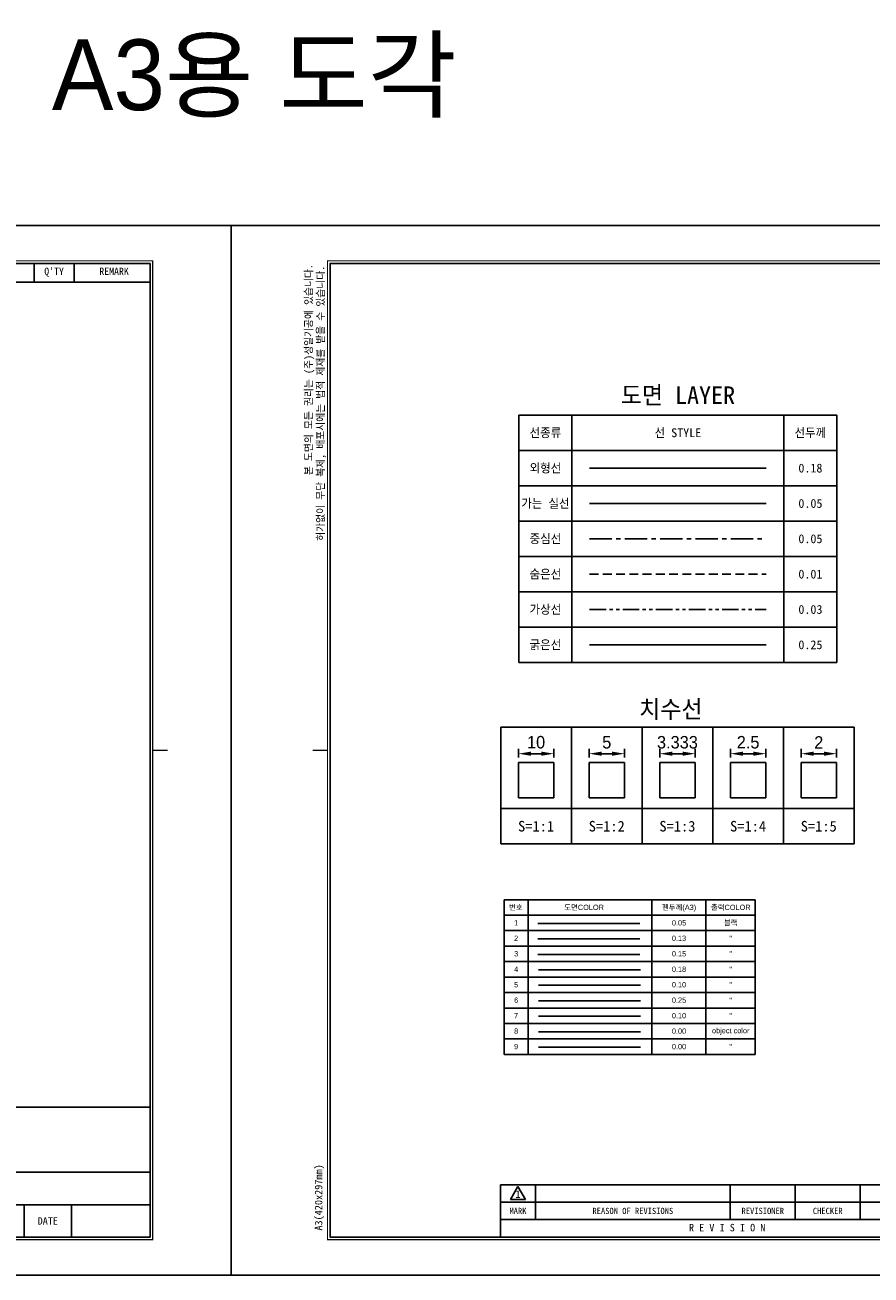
# Model space of a CAD drawing. Header units: millimetres. Extents: x -363 to 1072, y 1435 to 2763.
# Tile 7 of 15: x 593 to 833, y 1435 to 1789. Entities that reach past the tile are written whole.
import ezdxf
from ezdxf.enums import TextEntityAlignment as Align

# ---------------------------------------------------------------- set-up
doc = ezdxf.new("R2010")
doc.units = ezdxf.units.MM
doc.header["$LTSCALE"] = 5
for name, pattern in [('CENTER', [2, 1.25, -0.25, 0.25, -0.25]), ('HIDDEN', [0.375, 0.25, -0.125]), ('PHANTOM', [2.5, 1.25, -0.25, 0.25, -0.25, 0.25, -0.25])]:
    doc.linetypes.add(name, pattern=pattern)
for name, color, linetype in [('CH-TABL-LIN1', 4, 'Continuous'), ('CH-TABL-LIN2', 1, 'Continuous'), ('CX-BORD-MISC', 1, 'Continuous'), ('CZ-TEXT', 3, 'Continuous'), ('D', 7, 'Continuous'), ('가는실선', 1, 'Continuous'), ('가상선', 5, 'PHANTOM'), ('굵은실선', 4, 'Continuous'), ('숨은선', 2, 'HIDDEN'), ('외형선', 3, 'Continuous'), ('중심선', 1, 'CENTER')]:
    doc.layers.add(name, color=color, linetype=linetype)
doc.styles.add('H', font='txt')
doc.styles.add('돋움', font='txt')
doc.styles.add('치수문자', font='gulim.ttc')
doc.dimstyles.new('1-A3', dxfattribs={"dimscale": 1.414, "dimtxt": 2.5, "dimasz": 2.5, "dimexe": 1, "dimexo": 1, "dimgap": 1, "dimtad": 1, "dimdec": 3, "dimdsep": 46, "dimtxsty": '치수문자', "dimcen": 2.5, "dimclrd": 1, "dimclre": 1, "dimclrt": 3, "dimazin": 2, "dimtfac": 1, "dimtdec": 3, "dimtmove": 0, "dimatfit": 3, "dimfxl": 1, "dimtzin": 0, "dimarcsym": 0})

# ---------------------------------------------------------------- blocks, each defined once
blk = doc.blocks.new('성일기공 마크')
at = {"layer": '외형선'}
for p, q in [((877.37, 15.02), (877.99, 14.4)), ((878.28, 15.94), (878.91, 15.32)), ((879.43, 16.42), (879.43, 15.54)), ((880.73, 16.42), (880.73, 15.54)), ((881.26, 15.32), (881.88, 15.94)), ((882.58, 14.8), (882.8, 15.02)), ((876.89, 13.88), (877.77, 13.88)), ((876.89, 13.88), (877.77, 13.88)), ((876.89, 12.58), (877.77, 12.58)), ((878.72, 13.66), (879.01, 13.66)), ((878.72, 12.79), (879.01, 12.79)), ((879.01, 13.66), (879.01, 12.79)), ((880.24, 14.8), (880.24, 11.65)), ((880.6, 13.23), (880.6, 11.65)), ((880.6, 13.2), (882.15, 11.65)), ((880.87, 13.23), (882.21, 11.89)), ((883.48, 13.23), (882.14, 14.56)), ((883.76, 13.25), (882.2, 14.8)), ((882.2, 14.8), (883.76, 14.8)), ((883.76, 14.8), (883.76, 13.23)), ((884.13, 14.8), (884.13, 11.65)), ((884.13, 14.8), (884.99, 14.8)), ((884.99, 14.8), (884.99, 11.65)), ((885.14, 13.88), (885.14, 12.58)), ((885.14, 13.88), (885.36, 13.88)), ((885.14, 12.58), (885.36, 12.58)), ((885.36, 13.88), (885.36, 12.58)), ((885.51, 13.88), (885.51, 12.58)), ((885.51, 13.88), (885.73, 13.88)), ((885.51, 12.58), (885.73, 12.58)), ((885.73, 13.88), (885.73, 12.58)), ((885.88, 13.88), (885.88, 12.58)), ((885.88, 13.88), (886.1, 13.88)), ((885.88, 12.58), (886.1, 12.58)), ((886.1, 13.88), (886.1, 12.58)), ((886.25, 13.88), (886.25, 12.58)), ((886.25, 13.88), (886.9, 13.33)), ((886.9, 13.12), (886.25, 12.58)), ((886.9, 13.33), (886.9, 13.23)), ((886.9, 13.33), (886.9, 13.12)), ((886.9, 13.23), (886.9, 13.12)), ((877.37, 11.43), (877.99, 12.05)), ((878.28, 10.51), (878.91, 11.13)), ((879.43, 10.91), (879.43, 10.03)), ((880.6, 11.65), (882.15, 11.65)), ((880.73, 10.91), (880.73, 10.03)), ((881.26, 11.13), (881.88, 10.51)), ((882.52, 11.7), (882.8, 11.43)), ((884.13, 11.65), (884.99, 11.65))]:
    blk.add_line(p, q, dxfattribs=at)
for centre, radius, start, end in [((880.08, 13.23), 3.26, 123.4943, 146.5057), ((880.08, 13.23), 2.4, 105.6872, 119.3128), ((880.08, 13.23), 3.26, 78.4943, 101.5057), ((880.08, 13.23), 2.4, 60.6872, 74.3128), ((880.08, 13.23), 3.26, 33.4943, 56.5057), ((880.08, 13.23), 3.26, 168.4943, 191.5057), ((880.08, 13.23), 2.4, 150.6872, 164.3128), ((880.08, 13.23), 2.4, 195.6872, 209.3128), ((880.24, 13.23), 1.58, 90, 164.0671), ((880.24, 13.23), 1.58, 195.9329, 270), ((881.52, 13.88), 0.919, 43.2202, 225.8282), ((882.84, 12.57), 0.919, 223.2202, 45.8282), ((880.08, 13.23), 3.26, 213.4943, 236.5057), ((880.08, 13.23), 2.4, 240.6872, 254.3128), ((880.08, 13.23), 3.26, 258.4943, 281.5057), ((880.08, 13.23), 2.4, 285.6872, 299.3128), ((880.08, 13.23), 3.26, 303.4943, 326.5057)]:
    blk.add_arc(centre, radius, start, end, dxfattribs=at)
blk = doc.blocks.new('A3 도각')
at = {"layer": 'D', "color": 1}
for p, q in [((79.01, 21.32), (81.14, 25)), ((81.14, 25), (83.26, 21.32)), ((79.01, 21.32), (83.26, 21.32))]:
    blk.add_line(p, q, dxfattribs=at)
at = {"layer": '가는실선'}
for p, q in [((265.7, 286.29), (265.7, 280.97)), ((308.13, 286.29), (308.13, 280.97)), ((347.73, 286.29), (347.73, 280.97)), ((364.7, 286.29), (364.7, 280.97)), ((376.01, 286.29), (376.01, 280.97)), ((257.21, 280.97), (397.54, 280.97)), ((251.56, 47.48), (251.56, 10.71)), ((283.38, 47.48), (283.38, 29.09)), ((315.2, 47.48), (315.2, 10.71)), ((251.56, 43.8), (214.79, 43.8)), ((233.17, 43.8), (233.17, 10.71)), ((242.36, 43.8), (242.36, 18.06)), ((251.56, 40.12), (214.79, 40.12)), ((315.2, 41.35), (251.56, 41.35)), ((251.56, 36.45), (214.79, 36.45)), ((251.56, 32.77), (214.79, 32.77)), ((315.2, 35.22), (251.56, 35.22)), ((251.56, 29.09), (214.79, 29.09)), ((397.54, 29.09), (251.56, 29.09)), ((329.34, 29.09), (329.34, 10.71)), ((86.09, 25.56), (86.09, 15.66)), ((141.24, 25.56), (141.24, 15.66)), ((159.63, 25.56), (159.63, 15.66)), ((178.01, 25.56), (178.01, 15.66)), ((251.56, 25.42), (214.79, 25.42)), ((251.56, 21.74), (214.79, 21.74)), ((196.4, 20.61), (76.19, 20.61)), ((196.4, 18.06), (214.79, 18.06)), ((251.56, 18.06), (214.79, 18.06)), ((397.54, 19.9), (329.34, 19.9)), ((342.78, 19.9), (342.78, 10.71)), ((361.87, 19.9), (361.87, 10.71)), ((375.31, 19.9), (375.31, 10.71)), ((251.56, 14.38), (233.17, 14.38))]:
    blk.add_line(p, q, dxfattribs=at)
for p in [(283.38, 41.35), (283.38, 35.22)]:
    blk.add_point(p, dxfattribs=at)
at = {"layer": '외형선'}
for p, q in [((257.21, 286.29), (257.21, 280.97)), ((397.54, 47.48), (214.79, 47.48)), ((214.79, 47.48), (214.79, 10.71)), ((214.79, 25.56), (76.19, 25.56)), ((76.19, 25.56), (76.19, 10.71)), ((196.4, 25.56), (196.4, 10.71)), ((196.4, 15.66), (76.19, 15.66))]:
    blk.add_line(p, q, dxfattribs=at)
at = {"layer": '외형선', "color": 0}
blk.add_lwpolyline([(420.5, 297), (0, 297), (0, 0), (420.5, 0)], close=True, dxfattribs=at)
at = {"layer": '외형선', "const_width": 0.424}
for points in [[(208.75, 287), (208.75, 291.24)], [(27.25, 148.5), (23.01, 148.5)], [(398.25, 148.5), (402.49, 148.5)], [(208.75, 10), (208.75, 4.95)]]:
    blk.add_lwpolyline(points, dxfattribs=at)
at = {"layer": '외형선', "const_width": 0.354}
blk.add_lwpolyline([(398.25, 10), (398.25, 287), (27.25, 287), (27.25, 10)], close=True, dxfattribs=at)
at = {"layer": '외형선'}
blk.add_lwpolyline([(397.54, 10.71), (397.54, 286.29), (27.96, 286.29), (27.96, 10.71)], close=True, dxfattribs=at)
at = {"xscale": 1.414285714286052, "yscale": 1.414285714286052, "zscale": 1.414285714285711}
blk.add_blockref('성일기공 마크', (-981.33, 1.39), dxfattribs=at)
at = {"color": 3}
for s, height, p in [('가 공 치 수 허 용 차', 1.8386, (233.17, 45.64)), ('범위', 1.768, (223.98, 41.96)), ('정밀급', 1.768, (237.77, 41.96)), ('보통급', 1.768, (246.96, 41.96)), ('0.5 ~ 6까지', 1.556, (223.98, 38.29)), ('%%P0.05', 1.626, (237.77, 38.29)), ('%%P0.1', 1.626, (246.96, 38.29)), ('6 ~ 30까지', 1.556, (223.98, 34.61)), ('%%P0.1', 1.626, (237.77, 34.61)), ('%%P0.2', 1.626, (246.96, 34.61)), ('30 ~ 120까지', 1.556, (223.98, 30.93)), ('%%P0.15', 1.626, (237.77, 30.93)), ('%%P0.3', 1.626, (246.96, 30.93)), ('120 ~ 315까지', 1.5557, (223.98, 27.25)), ('%%P0.2', 1.626, (237.77, 27.25)), ('%%P0.5', 1.626, (246.96, 27.25)), ('1', 2.12, (81.14, 22.88)), ('HEAT TREAT', 1.131, (205.59, 24.14)), ('315 ~ 1000 까지', 1.5557, (223.98, 23.58)), ('%%P0.3', 1.626, (237.77, 23.58)), ('%%P0.8', 1.626, (246.96, 23.58)), ('MARK', 1.768, (81.14, 18.13)), ('REASON OF REVISIONS', 1.7679, (113.66, 18.13)), ('REVISIONER', 1.768, (150.44, 18.13)), ('CHECKER', 1.768, (168.82, 18.13)), ('DATE', 1.768, (187.21, 18.13)), ('1000 ~ 2000까지', 1.5557, (223.98, 19.9)), ('%%P0.5', 1.626, (237.77, 19.9)), ('%%P1.2', 1.626, (246.96, 19.9)), ('R E V I S I O N', 2.1214, (140.36, 13.4)), ('APPROVED FINISH', 1.1314, (205.59, 16.79)), ('지시없는 모따기', 1.556, (223.98, 16.22)), ('R = ', 1.626, (238.47, 16.22)), ('SCALE', 2.121, (336.06, 15.3)), ('DATE', 2.121, (368.59, 15.3)), ('및 라운드', 1.556, (223.98, 12.55)), ('C = ', 1.626, (238.47, 12.55))]:
    blk.add_text(s, height=height, dxfattribs=at).set_placement(p, align=Align.MIDDLE_CENTER)
at = {"color": 3, "char_height": 2.1214, "attachment_point": 5, "rotation": 90, "style": 'H'}
for s, insert in [('본 도면의 모든 권리는 (주)성일기공에 있습니다.', (22.18, 256.23)), ('허가없이 무단 복제, 배포시에는 법적 제재를 받을 수 있습니다.', (25.54, 246.7)), ('A3(420x297mm)', (24.99, 21.95))]:
    blk.add_mtext(s, dxfattribs=dict(at, insert=insert))
at = {"color": 3}
for tag, height, p in [('REASONOFREVISIONS', 1.77, (113.66, 23.08)), ('REVISIONER', 1.77, (150.44, 23.08)), ('CHECKER', 1.77, (168.82, 23.08)), ('REVISIONDATE', 1.77, (187.21, 23.08)), ('HEATTREAT', 1.13, (205.59, 20.61)), ('SCALE', 2.12, (352.32, 15.3)), ('DATE', 2.12, (386.97, 15.3)), ('APRROVEDFINISH', 1.13, (205.59, 13.25))]:
    blk.add_attdef(tag, text='', height=height, dxfattribs=at).set_placement(p, align=Align.MIDDLE_CENTER)
for tag, p in [('필렛', (242.01, 16.22)), ('모따기', (242.01, 12.55))]:
    blk.add_attdef(tag, text='', height=1.63, dxfattribs=at).set_placement(p, align=Align.MIDDLE_LEFT)
at = {"layer": '외형선'}
for s, height, p in [('NO', 2.042, (261.46, 284.04)), ('DESCRIPION', 2.042, (286.91, 284.04)), ('SPECIFICATION', 2.0422, (327.93, 284.04)), ("MAT'L", 2.042, (356.21, 284.04)), ("Q'TY", 2.042, (370.36, 284.04)), ('REMARK', 2.042, (387.33, 284.04)), ('TITLE', 2.042, (320.15, 45.36)), ('APPROVED BY', 2.1214, (267.47, 44.41)), ('CHECKED BY', 2.121, (267.47, 38.29)), ('DRAWED BY', 2.121, (267.47, 32.16)), ('SIZE', 2.121, (320.15, 26.26)), ('Dwg.NO.', 2.121, (336.41, 26.26)), ('SUNGIL', 7.117, (292.57, 19.9)), ('A', 5.66, (320.86, 18.49))]:
    blk.add_text(s, height=height, dxfattribs=at).set_placement(p, align=Align.MIDDLE_CENTER)
for tag, height, p in [('APPROVED', 2.12, (299.29, 44.41)), ('도면타이틀', 7.07, (363.99, 38.29)), ('CHECKED', 2.12, (299.29, 38.29)), ('DRAWED', 2.12, (299.29, 32.16)), ('도면번호', 3.54, (370.71, 24.5)), ('도면SIZE', 2.83, (324.76, 16.99))]:
    blk.add_attdef(tag, text='', height=height, dxfattribs=at).set_placement(p, align=Align.MIDDLE_CENTER)
blk = doc.blocks.new('*D40')
at = {"color": 1, "lineweight": -2}
for p, q in [((733.02, 1581.35), (733.02, 1583.87)), ((736.56, 1582.46), (739.49, 1582.46)), ((743.02, 1581.35), (743.02, 1583.87))]:
    blk.add_line(p, q, dxfattribs=at)
at = {"color": 1}
for points in [[(736.56, 1583.05), (736.56, 1581.87), (733.02, 1582.46)], [(739.49, 1581.87), (739.49, 1583.05), (743.02, 1582.46)]]:
    blk.add_solid(points, dxfattribs=at)
at = {"layer": 'Defpoints', "color": 0}
for p in [(743.02, 1582.46), (733.02, 1579.94), (743.02, 1579.94)]:
    blk.add_point(p, dxfattribs=at)
at = {"color": 3, "insert": (738.02, 1585.69), "char_height": 3.535, "attachment_point": 5, "style": '치수문자'}
blk.add_mtext('10', dxfattribs=at)
blk = doc.blocks.new('*D41')
at = {"color": 1, "lineweight": -2}
for p, q in [((753.02, 1581.35), (753.02, 1583.87)), ((756.56, 1582.46), (759.49, 1582.46)), ((763.02, 1581.35), (763.02, 1583.87))]:
    blk.add_line(p, q, dxfattribs=at)
at = {"color": 1}
for points in [[(756.56, 1583.05), (756.56, 1581.87), (753.02, 1582.46)], [(759.49, 1581.87), (759.49, 1583.05), (763.02, 1582.46)]]:
    blk.add_solid(points, dxfattribs=at)
at = {"layer": 'Defpoints', "color": 0}
for p in [(763.02, 1582.46), (753.02, 1579.94), (763.02, 1579.94)]:
    blk.add_point(p, dxfattribs=at)
at = {"color": 3, "insert": (758.02, 1585.68), "char_height": 3.54, "attachment_point": 5, "style": '치수문자'}
blk.add_mtext('5', dxfattribs=at)
blk = doc.blocks.new('*D42')
at = {"color": 1, "lineweight": -2}
for p, q in [((793.02, 1581.35), (793.02, 1583.87)), ((796.56, 1582.46), (799.49, 1582.46)), ((803.02, 1581.35), (803.02, 1583.87))]:
    blk.add_line(p, q, dxfattribs=at)
at = {"color": 1}
for points in [[(796.56, 1583.05), (796.56, 1581.87), (793.02, 1582.46)], [(799.49, 1581.87), (799.49, 1583.05), (803.02, 1582.46)]]:
    blk.add_solid(points, dxfattribs=at)
at = {"layer": 'Defpoints', "color": 0}
for p in [(803.02, 1582.46), (793.02, 1579.94), (803.02, 1579.94)]:
    blk.add_point(p, dxfattribs=at)
at = {"color": 3, "insert": (798.02, 1585.68), "char_height": 3.535, "attachment_point": 5, "style": '치수문자'}
blk.add_mtext('2.5', dxfattribs=at)
blk = doc.blocks.new('*D43')
at = {"color": 1, "lineweight": -2}
for p, q in [((813.02, 1581.35), (813.02, 1583.87)), ((816.56, 1582.46), (819.49, 1582.46)), ((823.02, 1581.35), (823.02, 1583.87))]:
    blk.add_line(p, q, dxfattribs=at)
at = {"color": 1}
for points in [[(816.56, 1583.05), (816.56, 1581.87), (813.02, 1582.46)], [(819.49, 1581.87), (819.49, 1583.05), (823.02, 1582.46)]]:
    blk.add_solid(points, dxfattribs=at)
at = {"layer": 'Defpoints', "color": 0}
for p in [(823.02, 1582.46), (813.02, 1579.94), (823.02, 1579.94)]:
    blk.add_point(p, dxfattribs=at)
at = {"color": 3, "insert": (818.02, 1585.64), "char_height": 3.54, "attachment_point": 5, "style": '치수문자'}
blk.add_mtext('2', dxfattribs=at)
blk = doc.blocks.new('*D44')
at = {"color": 1, "lineweight": -2}
for p, q in [((773.02, 1581.35), (773.02, 1583.87)), ((776.56, 1582.46), (779.49, 1582.46)), ((783.02, 1581.35), (783.02, 1583.87))]:
    blk.add_line(p, q, dxfattribs=at)
at = {"color": 1}
for points in [[(776.56, 1583.05), (776.56, 1581.87), (773.02, 1582.46)], [(779.49, 1581.87), (779.49, 1583.05), (783.02, 1582.46)]]:
    blk.add_solid(points, dxfattribs=at)
at = {"layer": 'Defpoints', "color": 0}
for p in [(783.02, 1582.46), (773.02, 1579.94), (783.02, 1579.94)]:
    blk.add_point(p, dxfattribs=at)
at = {"color": 3, "insert": (778.02, 1585.68), "char_height": 3.535, "attachment_point": 5, "style": '치수문자'}
blk.add_mtext('3.333', dxfattribs=at)

msp = doc.modelspace()

# ---------------------------------------------------------------- linework, layer by layer
at = {"layer": 'CH-TABL-LIN1', "linetype": 'Continuous'}
for p, q in [((729.0022, 1541.1398), (800.0689, 1541.1398)), ((729.0022, 1541.1398), (729.0022, 1497.3551)), ((735.7646, 1541.1398), (735.7646, 1497.3551)), ((800.0689, 1541.1398), (800.0689, 1497.3551)), ((729.0022, 1536.7613), (800.0689, 1536.7613)), ((729.0022, 1497.3551), (800.0689, 1497.3551))]:
    msp.add_line(p, q, dxfattribs=at)
at = {"layer": 'CH-TABL-LIN2', "linetype": 'Continuous'}
for p, q in [((770.7853, 1541.1398), (770.7853, 1497.3551)), ((786.0366, 1541.1398), (786.0366, 1497.3551)), ((729.0022, 1532.3829), (800.0689, 1532.3829)), ((729.0022, 1528.0044), (800.0689, 1528.0044)), ((729.0022, 1523.6259), (800.0689, 1523.6259)), ((729.0022, 1519.2475), (800.0689, 1519.2475)), ((729.0022, 1514.869), (800.0689, 1514.869)), ((729.0022, 1510.4905), (800.0689, 1510.4905)), ((729.0022, 1506.112), (800.0689, 1506.112)), ((729.0022, 1501.7336), (800.0689, 1501.7336))]:
    msp.add_line(p, q, dxfattribs=at)
at = {"layer": 'CX-BORD-MISC', "color": 1}
msp.add_line((738.5483, 1534.4303), (767.3402, 1534.4303), dxfattribs=at)
at = {"layer": 'CX-BORD-MISC', "color": 2}
msp.add_line((738.5483, 1530.0518), (767.3402, 1530.0518), dxfattribs=at)
at = {"layer": 'CX-BORD-MISC', "color": 3}
msp.add_line((738.5483, 1525.6734), (767.3402, 1525.6734), dxfattribs=at)
at = {"layer": 'CX-BORD-MISC', "color": 4}
msp.add_line((738.7328, 1521.2949), (767.5247, 1521.2949), dxfattribs=at)
at = {"layer": 'CX-BORD-MISC', "color": 5}
msp.add_line((738.7328, 1516.9164), (767.5247, 1516.9164), dxfattribs=at)
at = {"layer": 'CX-BORD-MISC', "color": 6}
msp.add_line((738.7328, 1512.538), (767.5247, 1512.538), dxfattribs=at)
at = {"layer": 'CX-BORD-MISC'}
msp.add_line((738.7328, 1508.1595), (767.5247, 1508.1595), dxfattribs=at)
at = {"layer": 'CX-BORD-MISC', "color": 7}
msp.add_line((738.7328, 1508.1595), (767.5247, 1508.1595), dxfattribs=at)
at = {"layer": 'CX-BORD-MISC', "color": 8}
msp.add_line((738.7328, 1503.781), (767.5247, 1503.781), dxfattribs=at)
at = {"layer": 'CX-BORD-MISC', "color": 9}
msp.add_line((738.7328, 1499.4025), (767.5247, 1499.4025), dxfattribs=at)
at = {"layer": '가는실선'}
for p, q in [((733.1621, 1678.2881), (733.1621, 1608.2881)), ((823.1621, 1678.2881), (733.1621, 1678.2881)), ((748.1621, 1678.2881), (748.1621, 1608.2881)), ((808.1621, 1678.2881), (808.1621, 1608.2881)), ((823.1621, 1678.2881), (823.1621, 1608.2881)), ((823.1621, 1668.2881), (733.1621, 1668.2881)), ((823.1621, 1658.2881), (733.1621, 1658.2881)), ((753.1621, 1653.2881), (803.1621, 1653.2881)), ((823.1621, 1648.2881), (733.1621, 1648.2881)), ((823.1621, 1638.2881), (733.1621, 1638.2881)), ((823.1621, 1628.2881), (733.1621, 1628.2881)), ((823.1621, 1618.2881), (733.1621, 1618.2881)), ((823.1621, 1608.2881), (733.1621, 1608.2881)), ((828.0202, 1589.9366), (728.0202, 1589.9366)), ((728.0202, 1589.9366), (728.0202, 1556.9366)), ((748.0202, 1589.9366), (748.0202, 1556.9366)), ((768.0202, 1589.9366), (768.0202, 1556.9366)), ((788.0202, 1589.9366), (788.0202, 1556.9366)), ((808.0202, 1556.9366), (808.0202, 1589.9366)), ((808.0202, 1589.9366), (808.0202, 1556.9366)), ((828.0202, 1556.9366), (828.0202, 1589.9366)), ((828.0202, 1566.9366), (728.0202, 1566.9366)), ((728.0202, 1556.9366), (828.0202, 1556.9366))]:
    msp.add_line(p, q, dxfattribs=at)
at = {"layer": '가상선', "ltscale": 0.75}
msp.add_line((753.1621, 1623.2881), (803.1621, 1623.2881), dxfattribs=at)
at = {"layer": '굵은실선', "ltscale": 0.75}
msp.add_line((753.1621, 1613.2881), (803.1621, 1613.2881), dxfattribs=at)
at = {"layer": '숨은선', "ltscale": 2}
msp.add_line((753.1621, 1633.2881), (803.1621, 1633.2881), dxfattribs=at)
at = {"layer": '외형선'}
for p, q in [((753.1621, 1663.2881), (803.1621, 1663.2881)), ((733.0202, 1579.9366), (743.0202, 1579.9366)), ((733.0202, 1569.9366), (733.0202, 1579.9366)), ((743.0202, 1579.9366), (743.0202, 1569.9366)), ((753.0202, 1579.9366), (763.0202, 1579.9366)), ((753.0202, 1569.9366), (753.0202, 1579.9366)), ((763.0202, 1579.9366), (763.0202, 1569.9366)), ((773.0202, 1579.9366), (783.0202, 1579.9366)), ((773.0202, 1569.9366), (773.0202, 1579.9366)), ((783.0202, 1579.9366), (783.0202, 1569.9366)), ((793.0202, 1579.9366), (803.0202, 1579.9366)), ((793.0202, 1569.9366), (793.0202, 1579.9366)), ((803.0202, 1579.9366), (803.0202, 1569.9366)), ((813.0202, 1579.9366), (823.0202, 1579.9366)), ((813.0202, 1569.9366), (813.0202, 1579.9366)), ((823.0202, 1579.9366), (823.0202, 1569.9366)), ((743.0202, 1569.9366), (733.0202, 1569.9366)), ((763.0202, 1569.9366), (753.0202, 1569.9366)), ((783.0202, 1569.9366), (773.0202, 1569.9366)), ((803.0202, 1569.9366), (793.0202, 1569.9366)), ((823.0202, 1569.9366), (813.0202, 1569.9366))]:
    msp.add_line(p, q, dxfattribs=at)
at = {"layer": '중심선'}
msp.add_line((753.1621, 1643.2881), (803.1621, 1643.2881), dxfattribs=at)

# ---------------------------------------------------------------- block references
ref = msp.add_blockref('A3 도각', (231.2425, 1434.9345))
ref.add_attrib('모따기', '0.2~0.3', dxfattribs={"color": 3, "height": 1.62643}).set_placement((474.7532, 1447.4802), align=Align.MIDDLE_LEFT)
ref.add_attrib('필렛', '0.2~0.3', dxfattribs={"color": 3, "height": 1.62643}).set_placement((474.7532, 1451.1574), align=Align.MIDDLE_LEFT)
ref.add_attrib('도면SIZE', '4', dxfattribs={"layer": '외형선', "height": 2.8286}).set_placement((557.5049, 1451.9266), align=Align.MIDDLE_CENTER)
ref = msp.add_blockref('A3 도각', (651.7425, 1434.9345))
ref.add_attrib('모따기', '0.2~0.3', dxfattribs={"color": 3, "height": 1.62643}).set_placement((895.2532, 1447.4802), align=Align.MIDDLE_LEFT)
ref.add_attrib('필렛', '0.2~0.3', dxfattribs={"color": 3, "height": 1.62643}).set_placement((895.2532, 1451.1574), align=Align.MIDDLE_LEFT)
ref.add_attrib('도면SIZE', '4', dxfattribs={"layer": '외형선', "height": 2.8286}).set_placement((978.0049, 1451.9266), align=Align.MIDDLE_CENTER)

# ---------------------------------------------------------------- texts
at = {"layer": 'CZ-TEXT', "style": '돋움'}
for s, p in [('번호', (732.2963, 1538.9818)), ('도면COLOR', (751.6001, 1538.9818)), ('펜두께(A3)', (778.4718, 1538.9818)), ('출력COLOR', (793.1112, 1538.9818)), ('1', (732.3786, 1534.6033)), ('0.05', (778.4718, 1534.6033)), ('블랙', (793.1112, 1534.6033)), ('2', (732.3786, 1530.2248)), ('0.13', (778.4718, 1530.2248)), ('"', (793.1112, 1530.2248)), ('3', (732.3786, 1525.8464)), ('0.15', (778.4718, 1525.8464)), ('"', (793.1112, 1525.8464)), ('4', (732.3786, 1521.4679)), ('0.18', (778.4718, 1521.4679)), ('"', (793.1112, 1521.4679)), ('5', (732.3786, 1517.0894)), ('0.10', (778.4718, 1517.0894)), ('"', (793.1112, 1517.0894)), ('6', (732.3786, 1512.7109)), ('0.25', (778.4718, 1512.7109)), ('"', (793.1112, 1512.7109)), ('7', (732.3786, 1508.3325)), ('0.10', (778.4718, 1508.3325)), ('"', (793.1112, 1508.3325)), ('8', (732.3786, 1503.954)), ('0.00', (778.4718, 1503.954)), ('object color', (793.1112, 1504.0968)), ('9', (732.3786, 1499.5755)), ('0.00', (778.4718, 1499.5755)), ('"', (793.1112, 1499.5755))]:
    msp.add_text(s, height=1.5, rotation=360, dxfattribs=at).set_placement(p, align=Align.MIDDLE_CENTER)
at = {"layer": '가는실선', "color": 3, "insert": (658.2476, 1773.5209), "char_height": 20, "attachment_point": 5, "style": '치수문자'}
msp.add_mtext('A3용 도각', dxfattribs=at)
at = {"layer": '외형선', "style": 'H'}
for s, height, p in [('도면 LAYER', 5, (778.1621, 1683.9149)), ('선종류', 2.5, (740.6621, 1673.2881)), ('선 STYLE', 2.5, (778.1621, 1673.2881)), ('외형선', 2.5, (740.6621, 1663.2881)), ('가는 실선', 2.5, (740.6621, 1653.2881)), ('중심선', 2.5, (740.6621, 1643.2881)), ('숨은선', 2.5, (740.6621, 1633.2881)), ('가상선', 2.5, (740.6621, 1623.2881)), ('굵은선', 2.5, (740.6621, 1613.2881))]:
    msp.add_text(s, height=height, dxfattribs=at).set_placement(p, align=Align.MIDDLE_CENTER)
at = {"layer": '외형선'}
for s, height, p in [('선두께', 2.5, (815.6621, 1673.2881)), ('0.18', 2.5, (815.6621, 1663.2881)), ('0.05', 2.5, (815.6621, 1653.2881)), ('0.05', 2.5, (815.6621, 1643.2881)), ('0.01', 2.5, (815.6621, 1633.2881)), ('0.03', 2.5, (815.6621, 1623.2881)), ('0.25', 2.5, (815.6621, 1613.2881)), ('S=1:1', 3, (738.0202, 1561.9366)), ('S=1:2', 3, (758.0202, 1561.9366)), ('S=1:3', 3, (778.0202, 1561.9366)), ('S=1:4', 3, (798.0202, 1561.9366)), ('S=1:5', 3, (818.0202, 1561.9366))]:
    msp.add_text(s, height=height, dxfattribs=at).set_placement(p, align=Align.MIDDLE_CENTER)
msp.add_text('치수선', height=5, dxfattribs=at).set_placement((767.1857, 1592.5489))

# ---------------------------------------------------------------- dimensions: what is measured, and where the dimension line sits
dim = msp.add_linear_dim(base=(743.0202, 1582.4581), p1=(733.0202, 1579.9366), p2=(743.0202, 1579.9366), dimstyle='1-A3')
dim.commit()
dim.dimension.update_dxf_attribs({"geometry": '*D40', "text_midpoint": (738.0202, 1585.689)})
for base, p1, p2, override, picture, middle in [((763.0202, 1582.4581), (753.0202, 1579.9366), (763.0202, 1579.9366), {"dimlfac": 0.5}, '*D41', (758.0202, 1585.682)), ((803.0202, 1582.4581), (793.0202, 1579.9366), (803.0202, 1579.9366), {"dimlfac": 0.25}, '*D42', (798.0202, 1585.6843)), ((823.0202, 1582.4581), (813.0202, 1579.9366), (823.0202, 1579.9366), {"dimlfac": 0.2}, '*D43', (818.0202, 1585.6443))]:
    dim = msp.add_linear_dim(base=base, p1=p1, p2=p2, dimstyle='1-A3', override=override)
    dim.commit()
    dim.dimension.update_dxf_attribs({"geometry": picture, "text_midpoint": middle})
dim = msp.add_linear_dim(base=(783.0202, 1582.4581), p1=(773.0202, 1579.9366), p2=(783.0202, 1579.9366), dimstyle='1-A3', override={"dimlfac": 0.333333})
dim.commit()
dim.dimension.update_dxf_attribs({"geometry": '*D44', "text_midpoint": (778.0202, 1582.4581), "dimtype": 160})

doc.saveas('drawing.dxf')
